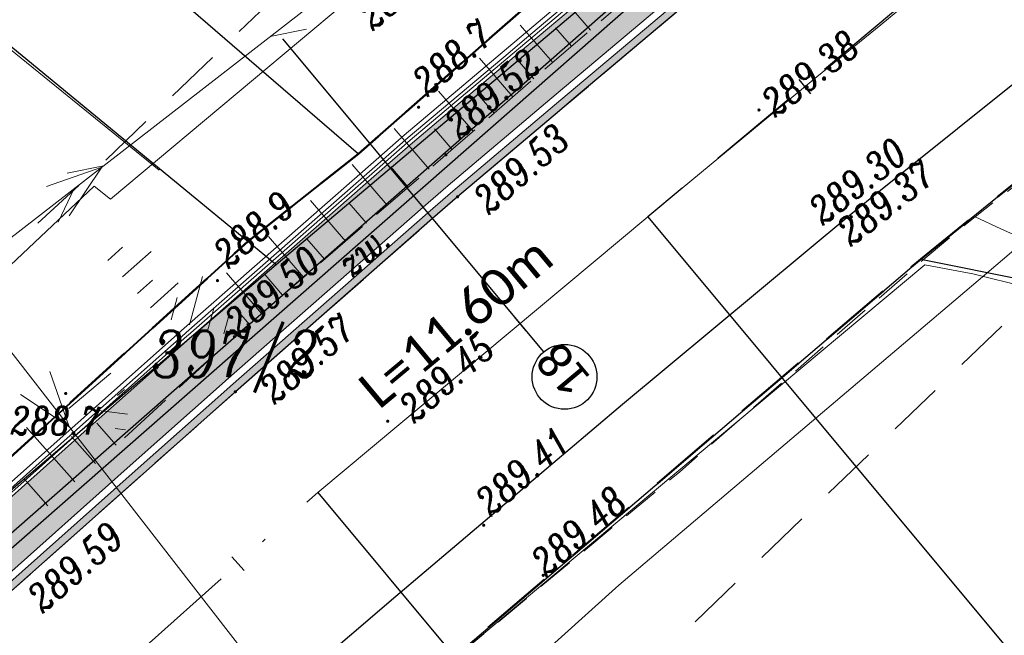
# Model space of a CAD drawing. Header units: metres. Extents: x -1 to 7476305, y 0 to 5497191.
# Tile 39 of 115: x 7475026 to 7475053, y 5496760 to 5496777. Entities that reach past the tile are written whole.
import ezdxf

# ---------------------------------------------------------------- set-up
doc = ezdxf.new("R2010")
doc.units = ezdxf.units.M
for name, pattern in [('420-500', [1.5, 1, -0.5]), ('ACAD_ISO04W100', [30, 24, -3, 0, -3]), ('EGBO02-500', [2.5, 1.5, -1]), ('HIDDEN', [0.375, 0.25, -0.125]), ('KTCR02-500', [1.5, 1, -0.5]), ('KTJZ01-500', [2, 1.5, -0.5])]:
    doc.linetypes.add(name, pattern=pattern)
for name, color, linetype, lineweight, true_color in [('BUBZ01_1', 7, 'Continuous', 5, 0x0a0909), ('EGBD03', 7, 'Continuous', 5, 0x0a0909), ('EGBO02', 7, 'Continuous', 5, 0x0a0909), ('KTCR02', 7, 'Continuous', 5, 0x0a0909), ('KTJZ01', 7, 'Continuous', 5, 0x0a0909), ('KTKR01', 7, 'Continuous', 5, 0x0a0909), ('KTOK05_01', 7, 'Continuous', 5, 0x0a0909), ('RTPW01', 7, 'Continuous', 5, 0x0a0909), ('RTPW02', 7, 'Continuous', 5, 0x0a0909), ('suepnn', 7, 'Continuous', 5, 0x0a0909), ('SUPG_01', 7, 'Continuous', 5, 0x0a0909), ('sutp', 7, 'Continuous', 5, 0x0a0909)]:
    doc.layers.add(name, color=color, linetype=linetype, lineweight=lineweight, true_color=true_color)
for name, color, linetype in [('C-DROGI-KORYTARZE', 7, 'Continuous'), ('C-DROGI-PRZEKROJE', 7, 'Continuous'), ('C-DROGI-SYTUACJA', 7, 'Continuous'), ('C-DROGI-SYTUACJA-ETYKIETY', 7, 'Continuous'), ('C-SIECI-RURY', 150, 'Continuous'), ('D_ naprawakonstrukcji', 7, 'Continuous'), ('D_Granice pasa drogowego', 30, '420-500'), ('d_gRANICE PODZIAŁOWE', 92, 'Continuous'), ('D_Linia charakterystyczna', 10, 'Continuous'), ('S-5_wymiary', 6, 'Continuous')]:
    doc.layers.add(name, color=color, linetype=linetype)
doc.layers.add('S-5_opis_poprzeczka', color=7, linetype='Continuous', lineweight=25)
doc.styles.add('KAMIL', font='calibri.ttf', dxfattribs={"height": 0.75})
doc.styles.add('romans_pochyl', font='calibri.ttf', dxfattribs={"height": 0.75})
doc.styles.add('Style-ITALIC_1250', font='ITALIC_1250.shx')
doc.linetypes.add('KTOK05_01-500', pattern='A,3.75,[13,dgnlstyle-rozp_2015.shx,S=0.002778,R=0,X=0,Y=0],3.75', length=7.5)
doc.linetypes.add('OGRODZENIE1', pattern='A,6.35,-2.54,[133,ltypeshp.shx,S=2.54,R=0,X=-2.54,Y=0],-2.54,25.4', length=36.83)

# ---------------------------------------------------------------- blocks, each defined once
blk = doc.blocks.new('RTPW02')
at = {"layer": 'RTPW02', "linetype": 'Continuous', "lineweight": 13, "true_color": 0x0a0909}
h = blk.add_hatch(color=18, dxfattribs=at)
edge = h.paths.add_edge_path()
edge.add_arc((0, 0), 0.045, 0, 360)
blk = doc.blocks.new('RTPW01')
at = {"layer": 'RTPW01', "linetype": 'Continuous', "lineweight": 13, "true_color": 0x0a0909}
h = blk.add_hatch(color=18, dxfattribs=at)
edge = h.paths.add_edge_path()
edge.add_arc((0, 0), 0.045, 0, 360)
blk = doc.blocks.new('MDCP_klauzula')
at = {"layer": 'BUBZ01_1', "color": 252, "linetype": 'Continuous', "lineweight": 18}
for p, q in [((7475040.662, 5496777.356), (7475041.508, 5496776.376)), ((7475039.616, 5496776.511), (7475040.491, 5496775.498)), ((7475040.569, 5496776.435), (7475041, 5496775.937)), ((7475038.512, 5496775.619), (7475039.418, 5496774.571)), ((7475039.538, 5496775.574), (7475039.983, 5496775.059)), ((7475037.408, 5496774.727), (7475038.344, 5496773.643)), ((7475038.449, 5496774.664), (7475038.909, 5496774.131)), ((7475036.21, 5496773.723), (7475037.158, 5496772.62)), ((7475037.304, 5496773.706), (7475037.779, 5496773.155)), ((7475035.08, 5496772.75), (7475036.027, 5496771.648)), ((7475036.119, 5496772.685), (7475036.593, 5496772.134)), ((7475033.951, 5496771.777), (7475034.897, 5496770.676)), ((7475034.989, 5496771.713), (7475035.462, 5496771.162)), ((7475032.822, 5496770.803), (7475033.766, 5496769.705)), ((7475028.883, 5496770.521), (7475028.483, 5496770.162)), ((7475033.859, 5496770.74), (7475034.332, 5496770.191)), ((7475029.652, 5496770.405), (7475028.883, 5496769.716)), ((7475031.039, 5496769.729), (7475030.689, 5496768.426)), ((7475031.692, 5496769.83), (7475032.636, 5496768.733)), ((7475032.729, 5496769.768), (7475033.201, 5496769.219)), ((7475029.688, 5496769.632), (7475029.284, 5496769.269)), ((7475030.385, 5496769.553), (7475029.634, 5496768.879)), ((7475030.352, 5496769.16), (7475030.19, 5496768.56)), ((7475031.342, 5496768.867), (7475031.188, 5496768.292)), ((7475031.739, 5496768.637), (7475031.616, 5496768.178)), ((7475031.913, 5496768.888), (7475032.297, 5496768.441)), ((7475031.789, 5496768.254), (7475031.758, 5496768.139)), ((7475031.848, 5496768.277), (7475031.958, 5496768.15)), ((7475027.429, 5496766.169), (7475028.562, 5496767.122)), ((7475028.745, 5496766.514), (7475028.937, 5496766.675)), ((7475027.88, 5496766.154), (7475029.016, 5496766.012)), ((7475028.188, 5496765.769), (7475028.713, 5496765.177)), ((7475026.294, 5496765.655), (7475027.595, 5496764.186)), ((7475028.682, 5496765.622), (7475028.963, 5496765.587)), ((7475027.506, 5496765.413), (7475028.154, 5496764.681)), ((7475026.214, 5496764.28), (7475026.868, 5496763.542))]:
    blk.add_line(p, q, dxfattribs=at)
at = {"layer": 'd_gRANICE PODZIAŁOWE', "color": 96, "lineweight": 30, "flags": 128}
blk.add_lwpolyline([(7475032.26, 5496770.67), (7475010.69, 5496751.07)], dxfattribs=at)
at = {"layer": 'EGBD03', "color": 96, "linetype": 'Continuous', "lineweight": 30}
for p, q in [((7475055.25, 5496790.597), (7475035.25, 5496773.04)), ((7475035.25, 5496773.04), (7475032.26, 5496770.67)), ((7475033.026, 5496770.04), (7475010.69, 5496751.07))]:
    blk.add_line(p, q, dxfattribs=at)
at = {"layer": 'EGBD03', "color": 96, "linetype": 'Continuous', "lineweight": 30, "flags": 128}
for points in [[(7475032.216, 5496810.98), (7475032.93, 5496810.35), (7475014.85, 5496790.63), (7475035.25, 5496773.04)], [(7475056.186, 5496789.58), (7475033.026, 5496770.04), (7475032.26, 5496770.67), (7475009.318, 5496789.546)], [(7475065.464, 5496756.65), (7475056.876, 5496771.624), (7475056.626, 5496775.2), (7475050.423, 5496770.198)], [(7475033.755, 5496755.998), (7475050.423, 5496770.198), (7475053.297, 5496769.618), (7475060.987, 5496757.264), (7475065.45, 5496747.78), (7475065.752, 5496746.683)]]:
    blk.add_lwpolyline(points, dxfattribs=at)
at = {"layer": 'EGBO02', "color": 252, "linetype": 'EGBO02-500', "lineweight": 18, "flags": 128}
for points in [[(7474912.596, 5496658.952), (7474940.276, 5496686.459), (7474968.571, 5496715.765), (7474999.422, 5496746.255), (7475028.237, 5496772.674), (7475043.438, 5496787.327), (7475072.159, 5496810.289), (7475094.114, 5496826.623), (7475118.388, 5496845.324), (7475126.952, 5496853.278), (7475138.024, 5496865.445)], [(7474926.693, 5496644.766), (7474954.52, 5496672.419), (7474982.797, 5496701.705), (7475013.214, 5496731.767), (7475041.938, 5496758.101), (7475056.651, 5496772.284), (7475084.376, 5496794.45), (7475106.187, 5496810.677), (7475131.323, 5496830.043), (7475141.178, 5496839.195), (7475152.816, 5496851.985)]]:
    blk.add_lwpolyline(points, dxfattribs=at)
at = {"layer": 'KTCR02', "color": 252, "linetype": 'KTCR02-500', "lineweight": 18, "flags": 128}
blk.add_lwpolyline([(7474913.55, 5496637.81), (7474921.76, 5496645.48), (7474928.68, 5496652.11), (7474934.7, 5496658.05), (7474941.22, 5496664.66), (7474945.33, 5496668.9), (7474948.75, 5496672.4), (7474955.06, 5496678.86), (7474964.24, 5496688.23), (7474969.27, 5496693.39), (7474978.01, 5496702.3), (7474984.64, 5496709.01), (7474993.79, 5496718.24), (7475004.32, 5496728.87), (7475009.22, 5496733.91), (7475014.25, 5496738.52), (7475019.49, 5496743.5), (7475024.78, 5496748.31), (7475028.23, 5496751.35), (7475034.3, 5496756.47), (7475037.66, 5496759.28), (7475043.92, 5496764.46), (7475050.39, 5496770.09), (7475051.89, 5496771.34), (7475055.205, 5496773.935), (7475056.84, 5496775.15), (7475062.31, 5496779.34), (7475067.09, 5496782.88), (7475068.06, 5496783.57), (7475070.91, 5496785.82), (7475085.65, 5496796.94), (7475089.21, 5496799.59), (7475097.78, 5496806.09), (7475103.42, 5496810.37), (7475103.6, 5496810.39), (7475106.47, 5496812.66), (7475107.32, 5496813.37), (7475108.08, 5496813.98), (7475112.92, 5496817.75)], dxfattribs=at)
at = {"layer": 'KTJZ01', "color": 252, "linetype": 'KTJZ01-500', "lineweight": 18}
blk.add_line((7475028.937, 5496765.375), (7475031.901, 5496768.101), dxfattribs=at)
at = {"layer": 'KTJZ01', "color": 252, "linetype": 'KTJZ01-500', "lineweight": 18, "flags": 128}
for points in [[(7474940.948, 5496678.227), (7474942.744, 5496679.768), (7474947.468, 5496684.472), (7474951.738, 5496688.783), (7474958.027, 5496695.193), (7474962.097, 5496699.235), (7474965.673, 5496702.794), (7474969.754, 5496707.034), (7474981.843, 5496719.552), (7474986.871, 5496724.456), (7474990.284, 5496728.016), (7474993.046, 5496730.57), (7474995.803, 5496733.399), (7474999.755, 5496737.308), (7475005.043, 5496742.399), (7475009.082, 5496746.263), (7475016.386, 5496752.922), (7475018.661, 5496754.834), (7475020.089, 5496756.127), (7475022.831, 5496758.571), (7475025.815, 5496761.182), (7475031.927, 5496766.616), (7475037.923, 5496771.877), (7475045.276, 5496778.075), (7475048.776, 5496780.871), (7475053.275, 5496784.409), (7475057.865, 5496787.982), (7475065.68, 5496793.821), (7475071.675, 5496798.251), (7475080.197, 5496804.617), (7475085.951, 5496808.863), (7475092.068, 5496813.415), (7475094.463, 5496815.318), (7475099.029, 5496818.877), (7475104.515, 5496823.229), (7475105.014, 5496823.868), (7475110.261, 5496828.106), (7475116.671, 5496833.487), (7475121.299, 5496837.758), (7475127.388, 5496843.57), (7475133.626, 5496849.85), (7475138.23, 5496854.845), (7475143.855, 5496861.074), (7475148.205, 5496866.026), (7475154.747, 5496873.863), (7475160.368, 5496880.935), (7475164.02, 5496885.897), (7475167.465, 5496890.774), (7475169.395, 5496893.556), (7475177.645, 5496905.781), (7475183.716, 5496915.79), (7475187.356, 5496922.37), (7475191.312, 5496929.431), (7475194.505, 5496935.684), (7475198.366, 5496943.242), (7475201.584, 5496949.716), (7475204.91, 5496956.567), (7475209.898, 5496967.043), (7475214.268, 5496976.102), (7475219.085, 5496986.161), (7475221.068, 5496990.37), (7475223.563, 5496995.716), (7475227.167, 5497003.081), (7475229.52, 5497008.043), (7475233.202, 5497015.17), (7475236.644, 5497022.005), (7475242.538, 5497033.041), (7475245.538, 5497037.898), (7475247.914, 5497042.007), (7475248.707, 5497043.191), (7475252.159, 5497048.588), (7475253.518, 5497050.557), (7475256.496, 5497054.779), (7475262.407, 5497062.145), (7475264.477, 5497064.71), (7475272.511, 5497072.714), (7475276.959, 5497077.087), (7475283.019, 5497082.422), (7475288.616, 5497087.275), (7475294.096, 5497092.097)], [(7475044.446, 5496778.914), (7475037.61, 5496773.009), (7475031.901, 5496768.101)], [(7475051.89, 5496771.34), (7475052.59, 5496771.01), (7475053.25, 5496770.72), (7475053.93, 5496770), (7475055.49, 5496767.37), (7475067.065, 5496750.007), (7475066.457, 5496750.804)]]:
    blk.add_lwpolyline(points, dxfattribs=at)
at = {"layer": 'KTKR01', "color": 252, "linetype": 'Continuous', "lineweight": 18, "flags": 128}
blk.add_lwpolyline([(7475023.36, 5496749.9), (7475026.84, 5496752.99), (7475032.44, 5496757.84), (7475036.26, 5496761.1), (7475042.38, 5496766.28), (7475048.54, 5496771.41), (7475049.34, 5496772.06), (7475055.62, 5496777.08), (7475061.15, 5496781.4), (7475065.16, 5496784.42), (7475065.97, 5496785.04), (7475069.98, 5496788.04), (7475070.79, 5496788.65), (7475084.4, 5496798.84), (7475087.98, 5496801.51), (7475096.58, 5496807.94), (7475101.86, 5496811.91), (7475106.85, 5496815.81)], dxfattribs=at)
at = {"layer": 'KTOK05_01', "color": 252, "linetype": 'KTOK05_01-500', "lineweight": 18}
blk.add_line((7475011.37, 5496787.563), (7475029.873, 5496772.598), dxfattribs=at)
at = {"layer": 'KTOK05_01', "color": 252, "linetype": 'KTOK05_01-500', "lineweight": 18, "flags": 128}
for points in [[(7475043.92, 5496784.616), (7475034.899, 5496777.116), (7475028.556, 5496771.815), (7475028.114, 5496772.167), (7475019.41, 5496763.951)], [(7475051.834, 5496769.802), (7475050.539, 5496770.039), (7475034.3, 5496756.47), (7475034.962, 5496755.72)], [(7475051.834, 5496769.802), (7475053.275, 5496769.439), (7475060.899, 5496757.178), (7475060.243, 5496754.477)]]:
    blk.add_lwpolyline(points, dxfattribs=at)
at = {"layer": 'suepnn', "color": 1, "linetype": 'Continuous', "lineweight": 13, "true_color": 0xfa0000}
blk.add_line((7475042.701, 5496746.042), (7475024.373, 5496769.616), dxfattribs=at)
at = {"layer": 'suepnn', "color": 1, "linetype": 'Continuous', "lineweight": 13, "true_color": 0xfa0000, "flags": 128}
for points in [[(7475081.717, 5496811.662), (7475054.165, 5496792.708), (7475024.373, 5496769.616), (7474991.547, 5496737.68)], [(7475026.833, 5496772.156), (7475028.325, 5496772.679), (7475027.446, 5496771.365)], [(7475026.916, 5496767.16), (7475027.442, 5496765.669), (7475026.127, 5496766.546)]]:
    blk.add_lwpolyline(points, dxfattribs=at)
at = {"layer": 'SUPG_01', "color": 52, "linetype": 'Continuous', "lineweight": 13, "true_color": 0xbebf00, "flags": 128}
blk.add_lwpolyline([(7474958.86, 5496677.532), (7474964, 5496682.82), (7474972.257, 5496691.527), (7474980.453, 5496700.293), (7474988.669, 5496709.039), (7474996.24, 5496716.96), (7475004.715, 5496725.455), (7475013.364, 5496733.774), (7475021.968, 5496742.138), (7475030.384, 5496750.693), (7475033.36, 5496753.37), (7475042.275, 5496761.403), (7475051.432, 5496769.158), (7475052.628, 5496770.178), (7475056.504, 5496773.483), (7475060.563, 5496776.944), (7475070.432, 5496783.771), (7475080.096, 5496790.885), (7475089.7, 5496798.08), (7475099.183, 5496805.433), (7475108.913, 5496812.456), (7475118.151, 5496820.115), (7475121.945, 5496823.675), (7475122.42, 5496824.12)], dxfattribs=at)
at = {"layer": 'sutp', "color": 30, "linetype": 'Continuous', "lineweight": 13, "true_color": 0xff9100}
for p, q in [((7475032.87, 5496776.202), (7475033.851, 5496776.397)), ((7475028.365, 5496772.71), (7475027.384, 5496772.516)), ((7475027.574, 5496772.097), (7475027.141, 5496771.196))]:
    blk.add_line(p, q, dxfattribs=at)
at = {"layer": 'sutp', "color": 30, "linetype": 'Continuous', "lineweight": 13, "true_color": 0xff9100, "flags": 128}
blk.add_lwpolyline([(7475024.373, 5496769.616), (7475054.165, 5496792.708), (7475081.717, 5496811.662)], dxfattribs=at)
at = {"layer": 'RTPW01', "color": 252, "linetype": 'Continuous', "lineweight": 18}
for p in [(7475036.871, 5496774.293), (7475031.444, 5496769.616), (7475027.348, 5496766.571)]:
    blk.add_blockref('RTPW01', p, dxfattribs=at)
at = {"layer": 'RTPW02', "color": 252, "linetype": 'Continuous', "lineweight": 18}
for p in [(7475046.059, 5496774.218), (7475037.61, 5496773.009), (7475037.923, 5496771.877), (7475048.263, 5496771.535), (7475048.552, 5496771.333), (7475031.901, 5496768.101), (7475031.927, 5496766.616), (7475036.039, 5496765.823), (7475038.63, 5496763.017), (7475040.235, 5496761.666)]:
    blk.add_blockref('RTPW02', p, dxfattribs=at)
at = {"layer": 'EGBD03', "color": 96, "linetype": 'Continuous', "lineweight": 30, "style": 'Style-ITALIC_1250', "width": 0.8}
blk.add_text('397/2', height=1.25, dxfattribs=at).set_placement((7475029.66, 5496767.013))
at = {"layer": 'KTJZ01', "color": 252, "linetype": 'Continuous', "lineweight": 18, "style": 'Style-ITALIC_1250', "width": 0.8}
blk.add_text('zw.', height=0.75, rotation=41.2643, dxfattribs=at).set_placement((7475035.06, 5496769.656))
at = {"layer": 'RTPW01', "color": 252, "linetype": 'Continuous', "lineweight": 18, "style": 'Style-ITALIC_1250', "width": 0.8}
for s, p in [('288.9', (7475035.635, 5496776.339)), ('288.7', (7475037.111, 5496774.556)), ('288.9', (7475031.741, 5496769.918))]:
    blk.add_text(s, height=0.75, rotation=40.7548, dxfattribs=at).set_placement(p)
blk.add_text('288.7', height=0.75, dxfattribs=at).set_placement((7475025.857, 5496765.463))
at = {"layer": 'RTPW02', "color": 252, "linetype": 'Continuous', "lineweight": 18, "style": 'Style-ITALIC_1250', "width": 0.8}
for s, rotation, p in [('289.38', 37.9349, (7475046.496, 5496773.996)), ('289.52', 40.7548, (7475037.977, 5496773.41)), ('289.53', 41.0781, (7475038.764, 5496771.376)), ('289.30', 37.9349, (7475047.776, 5496771.086)), ('289.37', 37.9349, (7475048.532, 5496770.518)), ('289.50', 40.7548, (7475032.047, 5496768.084)), ('289.57', 41.0781, (7475032.986, 5496766.257)), ('289.45', 41.0781, (7475036.753, 5496765.748)), ('289.41', 41.0781, (7475038.815, 5496763.226)), ('289.48', 41.0781, (7475040.316, 5496761.597)), ('289.59', 41.0781, (7475026.725, 5496760.629))]:
    blk.add_text(s, height=0.75, rotation=rotation, dxfattribs=at).set_placement(p)
blk = doc.blocks.new('AeccTickLine')
at = {"color": 0, "linetype": 'ByBlock', "lineweight": -2}
blk.add_line((0, 1), (0, -1), dxfattribs=at)
blk = doc.blocks.new('kolo')
at = {"layer": 'S-5_wymiary'}
blk.add_circle((-0.91, 0), 0.91, dxfattribs=at)

msp = doc.modelspace()

# ---------------------------------------------------------------- linework, layer by layer
at = {"layer": 'D_ naprawakonstrukcji', "color": 18, "lineweight": 30, "true_color": 0x000000, "flags": 128}
msp.add_lwpolyline([(7475092.412, 5496817.061), (7475083.189, 5496810.712), (7475063.35, 5496796.429), (7475055.25, 5496790.597), (7475035.25, 5496773.04), (7475032.26, 5496770.67), (7475010.572, 5496750.962)], dxfattribs=at)
at = {"layer": 'D_Granice pasa drogowego', "lineweight": 50, "ltscale": 2, "flags": 128}
msp.add_lwpolyline([(7474871.194, 5496602.021), (7474875.844, 5496605.985), (7474886.51, 5496614.328), (7474893.187, 5496619.551), (7474906.364, 5496629.859), (7474908.002, 5496630.38), (7474914.804, 5496638.74), (7474928.905, 5496651.777), (7474946.406, 5496669.552), (7474957.321, 5496680.639), (7474994.148, 5496718.045), (7475014.642, 5496738.841), (7475028.014, 5496750.844), (7475033.755, 5496755.998), (7475037.841, 5496759.479), (7475046.672, 5496767.002), (7475050.423, 5496770.198), (7475056.626, 5496775.2), (7475065.197, 5496781.478), (7475069.506, 5496784.668), (7475083.953, 5496795.64), (7475091.313, 5496801.229), (7475097.69, 5496806.073), (7475103.398, 5496810.407), (7475110.576, 5496816.081), (7475114.68, 5496819.326), (7475120.064, 5496824.042), (7475130.991, 5496833.37), (7475144.36, 5496846.35), (7475159.914, 5496864.742), (7475165.321, 5496871.433), (7475168.549, 5496875.377), (7475175.09, 5496884.328), (7475189.457, 5496903.989), (7475193.179, 5496911.075), (7475198.108, 5496920.456), (7475202.904, 5496929.586), (7475209.984, 5496944.676), (7475224.229, 5496974.661), (7475228.871, 5496985.456), (7475234.774, 5496999.181), (7475235.211, 5497000), (7475244.883, 5497018.143), (7475247.158, 5497021.622), (7475253.509, 5497032.362), (7475263.655, 5497046.357), (7475275.03, 5497059.7), (7475278.404, 5497063.267), (7475280.249, 5497065.127), (7475283.737, 5497068.192), (7475289.77, 5497074.68), (7475292.049, 5497076.649), (7475298.288, 5497082.039), (7475318.081, 5497097.784), (7475318.6, 5497101.12), (7475308.342, 5497109.277), (7475299.764, 5497105.915), (7475300.031, 5497102.685), (7475290.434, 5497094.878), (7475285.765, 5497091.08), (7475277.631, 5497083.259), (7475263.588, 5497069.572), (7475259.571, 5497065.54), (7475255.16, 5497060.7), (7475248.447, 5497051.193), (7475241.071, 5497040.575), (7475236.851, 5497034.5), (7475232.87, 5497026.192), (7475228.603, 5497017.286), (7475222.129, 5497003.773), (7475221.6, 5497002.67), (7475223.058, 5497002.07), (7475222.491, 5496999.056), (7475222.104, 5496998.239), (7475217.488, 5496988.479), (7475214.662, 5496982.503), (7475211.997, 5496976.871), (7475210.402, 5496973.497), (7475207.108, 5496966.534), (7475200.594, 5496952.761), (7475195.041, 5496942.357), (7475186.706, 5496926.741), (7475181.863, 5496917.665), (7475180.812, 5496915.697), (7475174.258, 5496906.159), (7475161.354, 5496887.311), (7475156.287, 5496881.059), (7475137.148, 5496857.357), (7475129.378, 5496848.794), (7475126.377, 5496845.473), (7475122.357, 5496841.906), (7475113.346, 5496833.897), (7475108.201, 5496829.327), (7475103.572, 5496825.562), (7475101.251, 5496823.675), (7475097.151, 5496820.343), (7475092.412, 5496817.061), (7475083.189, 5496810.712), (7475063.35, 5496796.429), (7475055.25, 5496790.597), (7475035.25, 5496773.04), (7475032.26, 5496770.67), (7475010.572, 5496750.962), (7475002.025, 5496743.149), (7474993.311, 5496735.182), (7474991.33, 5496733.29), (7474987.11, 5496729.262), (7474981.728, 5496724.125), (7474978.688, 5496721.224), (7474975.041, 5496717.744), (7474967.615, 5496710.352), (7474955.357, 5496698.026), (7474948.808, 5496691.442), (7474943.173, 5496685.776), (7474941.426, 5496684.019), (7474940.056, 5496682.642), (7474939.655, 5496682.287), (7474931.483, 5496675.053), (7474923.147, 5496667.674), (7474919.881, 5496664.783), (7474908.976, 5496655.13), (7474905.9, 5496652.407), (7474901.86, 5496653.48)], dxfattribs=at)

# ---------------------------------------------------------------- next in the draw order: block references
at = {"layer": 'RTPW01', "color": 18, "lineweight": 30, "true_color": 0x000000}
msp.add_blockref('MDCP_klauzula', (0, 0), dxfattribs=at)

# ---------------------------------------------------------------- next in the draw order: hatches: boundary and pattern name
at = {"layer": 'C-DROGI-KORYTARZE', "linetype": 'Continuous', "lineweight": -3, "true_color": 0xfeeab9}
msp.add_hatch(color=254, dxfattribs=at).paths.add_polyline_path([(7475050.146, 5496782.457), (7475048.576, 5496781.223), (7475048.524, 5496781.182), (7475045.022, 5496778.384), (7475044.654, 5496778.074), (7475040.809, 5496774.833), (7475040.416, 5496774.501), (7475037.667, 5496772.184), (7475036.995, 5496771.595), (7475031.671, 5496766.923), (7475031.648, 5496766.903), (7475029.01, 5496764.558), (7475025.549, 5496761.48), (7475024.426, 5496760.498), (7475023.427, 5496761.617), (7475024.549, 5496762.599), (7475028.011, 5496765.677), (7475030.687, 5496768.055), (7475030.71, 5496768.075), (7475036.034, 5496772.747), (7475036.706, 5496773.336), (7475039.455, 5496775.653), (7475039.849, 5496775.985), (7475043.703, 5496779.233), (7475044.071, 5496779.544), (7475047.58, 5496782.348), (7475047.633, 5496782.389), (7475049.205, 5496783.626), (7475050.146, 5496782.457)], flags=0)
at = {"layer": 'C-DROGI-PRZEKROJE', "linetype": 'Continuous', "lineweight": -3}
msp.add_hatch(color=5, dxfattribs=at).paths.add_polyline_path([(7475050.397, 5496782.145), (7475048.828, 5496780.912), (7475048.776, 5496780.871), (7475045.276, 5496778.075), (7475044.908, 5496777.765), (7475041.065, 5496774.525), (7475040.672, 5496774.194), (7475037.923, 5496771.877), (7475037.251, 5496771.288), (7475031.927, 5496766.616), (7475031.904, 5496766.596), (7475029.277, 5496764.26), (7475025.815, 5496761.182), (7475024.693, 5496760.2), (7475024.559, 5496760.35), (7475025.681, 5496761.331), (7475029.143, 5496764.409), (7475031.776, 5496766.75), (7475031.799, 5496766.77), (7475037.123, 5496771.441), (7475037.795, 5496772.031), (7475040.544, 5496774.348), (7475040.937, 5496774.679), (7475044.781, 5496777.92), (7475045.149, 5496778.23), (7475048.65, 5496781.027), (7475048.702, 5496781.068), (7475050.271, 5496782.302), (7475050.397, 5496782.145)], flags=0)

# ---------------------------------------------------------------- next in the draw order: linework, layer by layer
at = {"layer": 'C-DROGI-KORYTARZE', "color": 202, "linetype": 'OGRODZENIE1', "lineweight": 15, "ltscale": 0.1}
msp.add_polyline3d([(7475049.148, 5496783.697, 290.738), (7475047.575, 5496782.46, 290.749), (7475047.523, 5496782.419, 290.749), (7475044.013, 5496779.615, 290.778), (7475043.644, 5496779.305, 290.757), (7475039.79, 5496776.056, 290.78), (7475039.396, 5496775.724, 290.78), (7475036.647, 5496773.407, 290.791), (7475035.975, 5496772.817, 290.785), (7475030.651, 5496768.146, 290.83), (7475030.628, 5496768.126, 290.829), (7475027.95, 5496765.746, 290.81), (7475024.488, 5496762.668, 290.851), (7475023.366, 5496761.686, 290.851)], dxfattribs=at)
at = {"layer": 'C-DROGI-PRZEKROJE', "color": 10, "linetype": 'Continuous', "lineweight": 15, "ltscale": 0.3}
for points in [[(7475055.378, 5496788.834, 289.539), (7475051.906, 5496786.13, 289.578), (7475051.406, 5496785.737, 289.581), (7475047.454, 5496782.63, 289.609), (7475047.397, 5496782.584, 289.609), (7475045.978, 5496781.451, 289.621), (7475043.872, 5496779.768, 289.638), (7475043.486, 5496779.443, 289.617), (7475039.642, 5496776.203, 289.64), (7475039.249, 5496775.871, 289.64), (7475036.486, 5496773.543, 289.651), (7475035.801, 5496772.941, 289.645), (7475030.472, 5496768.266, 289.69), (7475030.445, 5496768.242, 289.689), (7475027.845, 5496765.931, 289.67), (7475025.807, 5496764.119, 289.678)], [(7475049.205, 5496783.626, 289.628), (7475047.633, 5496782.389, 289.639), (7475047.58, 5496782.348, 289.639), (7475044.071, 5496779.544, 289.668), (7475043.703, 5496779.233, 289.647), (7475039.849, 5496775.985, 289.67), (7475039.455, 5496775.653, 289.67), (7475036.706, 5496773.336, 289.681), (7475036.034, 5496772.747, 289.675), (7475030.71, 5496768.075, 289.72), (7475030.687, 5496768.055, 289.719), (7475028.011, 5496765.677, 289.7), (7475024.549, 5496762.599, 289.741), (7475023.427, 5496761.617, 289.741)], [(7475050.146, 5496782.457, 289.598), (7475048.576, 5496781.223, 289.609), (7475048.524, 5496781.182, 289.609), (7475045.022, 5496778.384, 289.638), (7475044.654, 5496778.074, 289.617), (7475040.809, 5496774.833, 289.64), (7475040.416, 5496774.501, 289.64), (7475037.667, 5496772.184, 289.651), (7475036.995, 5496771.595, 289.645), (7475031.671, 5496766.923, 289.69), (7475031.648, 5496766.903, 289.689), (7475029.01, 5496764.558, 289.67), (7475025.549, 5496761.48, 289.711), (7475024.426, 5496760.498, 289.711)], [(7475050.271, 5496782.301, 289.458), (7475048.702, 5496781.067, 289.469), (7475048.65, 5496781.026, 289.469), (7475045.149, 5496778.23, 289.498), (7475044.781, 5496777.92, 289.477), (7475040.937, 5496774.679, 289.5), (7475040.544, 5496774.348, 289.5), (7475037.795, 5496772.031, 289.511), (7475037.123, 5496771.441, 289.505), (7475031.799, 5496766.77, 289.55), (7475031.776, 5496766.749, 289.549), (7475029.144, 5496764.409, 289.53), (7475025.682, 5496761.331, 289.571), (7475024.56, 5496760.349, 289.571)], [(7475050.397, 5496782.145, 289.478), (7475048.828, 5496780.912, 289.489), (7475048.776, 5496780.871, 289.489), (7475045.276, 5496778.075, 289.518), (7475044.908, 5496777.765, 289.497), (7475041.065, 5496774.525, 289.52), (7475040.672, 5496774.194, 289.52), (7475037.923, 5496771.877, 289.531), (7475037.251, 5496771.288, 289.525), (7475031.927, 5496766.616, 289.57), (7475031.904, 5496766.596, 289.569), (7475029.277, 5496764.26, 289.55), (7475025.815, 5496761.182, 289.591), (7475024.693, 5496760.2, 289.591)]]:
    msp.add_polyline3d(points, dxfattribs=at)
at = {"layer": 'C-DROGI-PRZEKROJE', "color": 30, "linetype": 'Continuous', "lineweight": 15}
for points in [[(7475049.093, 5496783.766, 289.628), (7475047.519, 5496782.529, 289.639), (7475047.467, 5496782.488, 289.639), (7475043.957, 5496779.683, 289.668), (7475043.588, 5496779.373, 289.647), (7475039.734, 5496776.124, 289.67), (7475039.34, 5496775.791, 289.67), (7475036.591, 5496773.474, 289.681), (7475035.919, 5496772.885, 289.675), (7475030.595, 5496768.213, 289.72), (7475030.572, 5496768.193, 289.719), (7475027.891, 5496765.811, 289.7), (7475024.429, 5496762.733, 289.741), (7475023.307, 5496761.751, 289.741)], [(7475049.205, 5496783.626, 289.628), (7475047.633, 5496782.389, 289.639), (7475047.58, 5496782.348, 289.639), (7475044.071, 5496779.544, 289.668), (7475043.703, 5496779.233, 289.647), (7475039.849, 5496775.985, 289.67), (7475039.455, 5496775.653, 289.67), (7475036.706, 5496773.336, 289.681), (7475036.034, 5496772.747, 289.675), (7475030.71, 5496768.075, 289.72), (7475030.687, 5496768.055, 289.719), (7475028.011, 5496765.677, 289.7), (7475024.549, 5496762.599, 289.741), (7475023.427, 5496761.617, 289.741)]]:
    msp.add_polyline3d(points, dxfattribs=at)
at = {"layer": 'C-DROGI-PRZEKROJE', "color": 1, "linetype": 'Continuous', "lineweight": 15}
msp.add_polyline3d([(7475050.146, 5496782.457, 289.598), (7475048.576, 5496781.223, 289.609), (7475048.524, 5496781.182, 289.609), (7475045.022, 5496778.384, 289.638), (7475044.654, 5496778.074, 289.617), (7475040.809, 5496774.833, 289.64), (7475040.416, 5496774.501, 289.64), (7475037.667, 5496772.184, 289.651), (7475036.995, 5496771.595, 289.645), (7475031.671, 5496766.923, 289.69), (7475031.648, 5496766.903, 289.689), (7475029.01, 5496764.558, 289.67), (7475025.549, 5496761.48, 289.711), (7475024.426, 5496760.498, 289.711)], dxfattribs=at)
at = {"layer": 'C-DROGI-PRZEKROJE', "color": 7, "linetype": 'Continuous', "lineweight": -3}
msp.add_polyline3d([(7475050.397, 5496782.145, 289.458), (7475048.828, 5496780.912, 289.469), (7475048.776, 5496780.871, 289.469), (7475045.276, 5496778.075, 289.498), (7475044.908, 5496777.765, 289.477), (7475041.065, 5496774.525, 289.5), (7475040.672, 5496774.194, 289.5), (7475037.923, 5496771.877, 289.511), (7475037.251, 5496771.288, 289.505), (7475031.927, 5496766.616, 289.55), (7475031.904, 5496766.596, 289.549), (7475029.277, 5496764.26, 289.53), (7475025.815, 5496761.182, 289.571), (7475024.693, 5496760.2, 289.571)], dxfattribs=at)
at = {"layer": 'C-DROGI-SYTUACJA', "color": 8, "linetype": 'HIDDEN', "lineweight": -3, "ltscale": 10}
msp.add_line((7475061.265, 5496786.524), (7475043.057, 5496771.335), dxfattribs=at)
at = {"layer": 'C-DROGI-SYTUACJA', "color": 1, "linetype": 'Continuous', "lineweight": 15, "ltscale": 0.5, "flags": 128}
msp.add_lwpolyline([(7475080.446, 5496800.465, 0.016694), (7475043.057, 5496771.335)], format="xyb", dxfattribs=at)
at = {"layer": 'C-DROGI-SYTUACJA', "color": 1, "linetype": 'ACAD_ISO04W100', "lineweight": 15, "ltscale": 0.5, "flags": 128}
msp.add_lwpolyline([(7475043.057, 5496771.335), (7475034.15, 5496763.904), (7475010.441, 5496742.723), (7475010.843, 5496743.119), (7474996.405, 5496728.925), (7474971.743, 5496704.025), (7474947.001, 5496678.875), (7474943.417, 5496675.59)], dxfattribs=at)
at = {"layer": 'C-DROGI-SYTUACJA', "color": 7, "linetype": 'Continuous', "lineweight": 30}
msp.add_polyline3d([(7475023.36, 5496749.9, 289.488), (7475026.84, 5496752.99, 289.472), (7475032.44, 5496757.84, 289.407), (7475036.26, 5496761.1, 289.398), (7475042.38, 5496766.28, 289.368), (7475048.54, 5496771.41, 289.374), (7475049.34, 5496772.06, 289.364), (7475055.62, 5496777.08, 289.294), (7475061.15, 5496781.4, 289.302), (7475065.16, 5496784.42, 289.293), (7475065.97, 5496785.04, 289.291), (7475069.98, 5496788.04, 289.279), (7475070.79, 5496788.65, 289.285), (7475084.4, 5496798.84, 289.211), (7475087.98, 5496801.51, 289.253), (7475096.58, 5496807.94, 289.357), (7475101.86, 5496811.91, 289.365), (7475106.85, 5496815.81, 289.351)], dxfattribs=at)
at = {"layer": 'C-DROGI-SYTUACJA-ETYKIETY', "color": 1, "linetype": 'Continuous', "lineweight": -3}
for p, q in [((7475043.057, 5496771.335), (7475068.68, 5496740.62)), ((7475034.15, 5496763.904), (7475059.773, 5496733.189))]:
    msp.add_line(p, q, dxfattribs=at)
at = {"layer": 'C-SIECI-RURY', "color": 150, "linetype": 'Continuous', "lineweight": 30}
for p, q in [((7475009.376, 5496748.338), (7475044.426, 5496779.074)), ((7475009.583, 5496748.102), (7475044.633, 5496778.838))]:
    msp.add_line(p, q, dxfattribs=at)
at = {"layer": 'D_Linia charakterystyczna', "color": 10, "linetype": 'Continuous', "lineweight": 30, "ltscale": 0.1}
msp.add_polyline3d([(7475092.412, 5496817.061, 0.504), (7475083.189, 5496810.712, 0.69), (7475063.35, 5496796.429, 0.64), (7475055.25, 5496790.597, 0.49), (7475035.25, 5496773.04, 0.413), (7475032.26, 5496770.67, 0.567), (7475010.572, 5496750.962, 1.313)], dxfattribs=at)
at = {"layer": 'D_Linia charakterystyczna', "color": 212, "linetype": 'Continuous', "lineweight": 40, "true_color": 0xd200d2}
msp.add_polyline3d([(7475022.656, 5496761.943, 289.29), (7475028.473, 5496767.228, 289.019), (7475029.996, 5496768.613, 288.969), (7475031.181, 5496769.69, 288.93), (7475032.26, 5496770.67, 288.894), (7475035.25, 5496773.04, 288.753), (7475045.496, 5496782.038, 289.21), (7475055.244, 5496790.597, 288.838), (7475083.189, 5496810.712, 289.036), (7475092.412, 5496817.061, 288.851)], dxfattribs=at)
at = {"layer": 'D_Linia charakterystyczna', "color": 10, "linetype": 'Continuous', "lineweight": -3, "ltscale": 0.1}
msp.add_polyline3d([(7475092.412, 5496817.061, 288.851), (7475083.189, 5496810.712, 289.036), (7475063.35, 5496796.429, 288.987), (7475055.25, 5496790.597, 288.837), (7475045.497, 5496782.036, 288.796), (7475035.25, 5496773.04, 288.753), (7475032.26, 5496770.67, 288.894), (7475031.181, 5496769.69, 288.93), (7475029.996, 5496768.613, 288.969), (7475028.473, 5496767.228, 289.019), (7475022.657, 5496761.943, 289.21)], dxfattribs=at)
at = {"layer": 'S-5_opis_poprzeczka', "color": 7, "linetype": 'Continuous', "lineweight": 25}
msp.add_lwpolyline([(7475040.251, 5496767.692), (7475039.61, 5496768.46), (7475033.204, 5496776.139)], dxfattribs=at)

# ---------------------------------------------------------------- next in the draw order: block references
at = {"layer": 'C-DROGI-SYTUACJA-ETYKIETY', "color": 7, "linetype": 'Continuous', "lineweight": 30}
for p, xscale, yscale, zscale, rotation in [((7475047.303, 5496774.849), 0.25, 0.25, 0.25, 219.3904699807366), ((7475039.61, 5496768.46), 0.2500000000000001, 0.2500000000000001, 0.2500000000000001, 219.8352034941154), ((7475031.995, 5496761.98), 0.25, 0.25, 0.25, 221.7773032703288)]:
    msp.add_blockref('AeccTickLine', p, dxfattribs=dict(at, xscale=xscale, yscale=yscale, zscale=zscale, rotation=rotation))
at = {"layer": 'S-5_opis_poprzeczka', "color": 7, "linetype": 'Continuous', "lineweight": 25, "xscale": 0.9614294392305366, "yscale": 0.9614294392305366, "zscale": 0.9614294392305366, "rotation": 129.8352034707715}
msp.add_blockref('kolo', (7475040.251, 5496767.692), dxfattribs=at)

# ---------------------------------------------------------------- next in the draw order: texts
at = {"layer": 'C-DROGI-SYTUACJA-ETYKIETY', "color": 7, "linetype": 'Continuous', "lineweight": -3, "insert": (7475038.203, 5496768.1), "char_height": 1, "attachment_point": 8, "rotation": 39.8352, "style": 'KAMIL'}
msp.add_mtext('L=11.60m', dxfattribs=at)
at = {"layer": 'S-5_opis_poprzeczka', "color": 7, "linetype": 'Continuous', "lineweight": 25, "insert": (7475041.603, 5496766.948), "char_height": 0.9, "attachment_point": 7, "rotation": 129.8352, "style": 'romans_pochyl'}
msp.add_mtext('{\\fCalibri|b0|i0|c238|p34;18}', dxfattribs=at)

doc.saveas('drawing.dxf')
